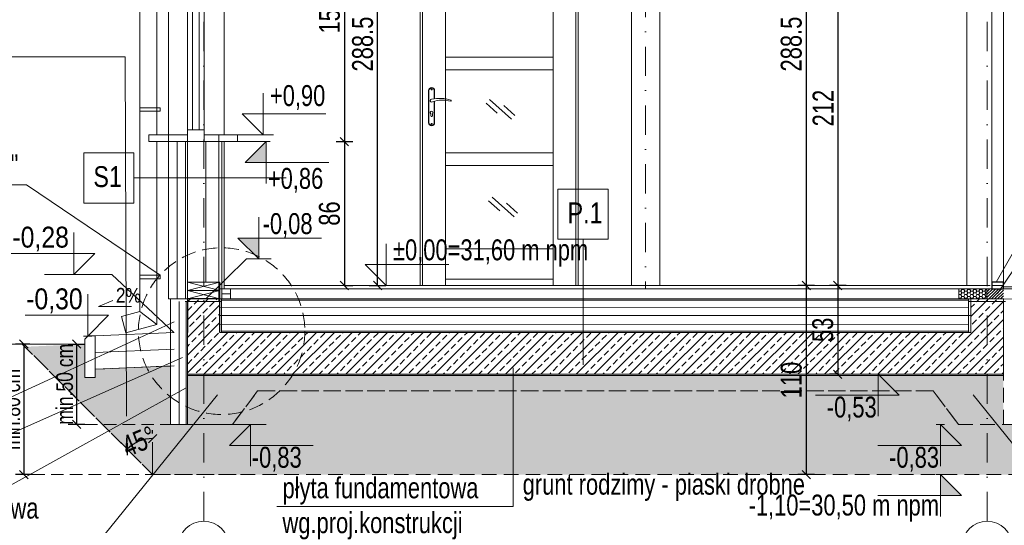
# Model space of a CAD drawing. Header units: inches. Extents: x 53216 to 117387, y -66787 to -22834.
# Tile 249 of 256: x 55949 to 56538, y -26120 to -25818. Entities that reach past the tile are written whole.
import ezdxf
from ezdxf.enums import TextEntityAlignment as Align

# ---------------------------------------------------------------- set-up
doc = ezdxf.new("R2010")
doc.units = ezdxf.units.IN
doc.header["$MEASUREMENT"] = 0
doc.linetypes.add('DASHDOT', pattern=[1, 0.5, -0.25, 0, -0.25])
doc.linetypes.add('HIDDEN', pattern=[0.375, 0.25, -0.125])
doc.layers.get('0').update_dxf_attribs({"lineweight": 0})
doc.layers.get('Defpoints').update_dxf_attribs({"lineweight": 0})
for name, color, linetype, lineweight in [('p-- ocieplenie w.wew.', 53, 'Continuous', 0), ('p-- ocieplenie-w.zew', 77, 'Continuous', 0), ('p-- przekrój-drew', 106, 'Continuous', 20), ('p--drzwi', 125, 'Continuous', 0), ('p--elewacja cienka', 251, 'Continuous', 0), ('p--ilolzacja liniowa', 7, 'Continuous', 0), ('p--koty wyso-konstr', 1, 'Continuous', 9), ('p--koty wysok.', 141, 'Continuous', 0), ('p--opisy konstrukcji', 64, 'Continuous', 0), ('p--osie konstr', 11, 'DASHDOT', 15), ('p--osie konstr.-NR', 1, 'DASHDOT', 15), ('p--przekrój szraf', 9, 'Continuous', 0), ('p--przekrój-cienki', 2, 'Continuous', 5), ('p--przekrój-drew', 3, 'Continuous', 20), ('p--przekrój-okna', 131, 'Continuous', 0), ('p--płyta GK', 2, 'Continuous', 0), ('p--spadki terenu', 141, 'Continuous', 0), ('p--symbole ścian', 61, 'Continuous', 0), ('p--wymiary-1-50', 5, 'Continuous', 0), ('p--zero budynku', 1, 'Continuous', 9)]:
    doc.layers.add(name, color=color, linetype=linetype, lineweight=lineweight)
doc.styles.add('1-50', font='arial.ttf', dxfattribs={"width": 0.75, "height": 12.5})
doc.styles.add('1-50m', font='arial.ttf', dxfattribs={"width": 0.75, "height": 10})
doc.styles.get("Standard").update_dxf_attribs({"font": 'arial.ttf', "width": 0.75})
doc.styles.add('STYL-1', font='arial.ttf', dxfattribs={"width": 0.75})
doc.linetypes.add('BATTING', pattern='A,0.0001,-0.1,[134,ltypeshp.shx,S=0.1,R=0,X=-0.1,Y=0],-0.2,[134,ltypeshp.shx,S=0.1,R=180,X=0.1,Y=0],-0.1', length=0.4001)
doc.linetypes.add('LINIA17', pattern='A,1e-05,[146,RODZLIN.shx,S=0.03819,R=0,X=0,Y=-0.13482],-1.52796', length=1.52797)
doc.linetypes.add('Teren', pattern='A,1e-06,[1,GRUNT.shx,S=0.01,R=0,X=-0.0001,Y=0],-2', length=2.000001)
doc.dimstyles.new('1-50', dxfattribs={"dimtxt": 12.5, "dimasz": 5, "dimexe": 5, "dimexo": 5, "dimgap": 0.09, "dimtad": 0, "dimdsep": 46, "dimtxsty": '1-50', "dimblk": 'OBLIQUE', "dimcen": 0.09, "dimadec": 0, "dimazin": 0, "dimtfac": 1, "dimtdec": 4, "dimtix": 1, "dimtmove": 2, "dimatfit": 3, "dimldrblk": 'OBLIQUE', "dimfxl": 5, "dimfxlon": 1, "dimtvp": 0.7, "dimtolj": 1, "dimtzin": 0, "dimarcsym": 0})

# ---------------------------------------------------------------- blocks, each defined once
blk = doc.blocks.new('kota wykoń')
for p, q in [((0, 25), (0, 0)), ((0, 0), (-12.5, 12.5)), ((-12.5, 12.5), (37.5, 12.5))]:
    blk.add_line(p, q)
at = {"lineweight": 0}
blk.add_line((-2.5, 0), (2.5, 0), dxfattribs=at)
blk = doc.blocks.new('kota wys.-konstr.')
blk.add_hatch(color=256).paths.add_polyline_path([(0, 0), (0, 12.5), (-12.5, 12.5)])
for p, q in [((0, 25), (0, 0)), ((0, 0), (-12.5, 12.5)), ((-12.5, 12.5), (37.5, 12.5))]:
    blk.add_line(p, q)
at = {"lineweight": 0}
blk.add_line((-2.5, 0), (2.5, 0), dxfattribs=at)
blk = doc.blocks.new('_OBLIQUE')
at = {"color": 0, "linetype": 'ByBlock', "lineweight": -2}
for p, q in [((-0.5, -0.5), (0.5, 0.5)), ((0, 0), (0, 0))]:
    blk.add_line(p, q, dxfattribs=at)
blk = doc.blocks.new('*D2149')
at = {"layer": 'Defpoints', "color": 0}
for p in [(56071.19, -25688.59), (56163.02, -25688.59), (56131.65, -25977.09)]:
    blk.add_point(p, dxfattribs=at)
at = {"layer": 'p--wymiary-1-50', "color": 0, "lineweight": -2}
for p, q in [((56158.02, -25688.59), (56168.02, -25688.59)), ((56163.02, -25977.09), (56163.02, -25688.59)), ((56158.02, -25977.09), (56168.02, -25977.09))]:
    blk.add_line(p, q, dxfattribs=at)
at = {"layer": 'p--wymiary-1-50', "color": 0, "lineweight": -2, "xscale": 5, "yscale": 5, "zscale": 5}
for p, rotation in [((56163.02, -25688.59), 90), ((56163.02, -25977.09), 270)]:
    blk.add_blockref('_OBLIQUE', p, dxfattribs=dict(at, rotation=rotation))
at = {"layer": 'p--wymiary-1-50', "color": 0, "linetype": 'Continuous', "ltscale": 8, "insert": (56154.09, -25832.84), "char_height": 12.5, "attachment_point": 5, "rotation": 90, "style": '1-50'}
blk.add_mtext('\\A1;288.5', dxfattribs=at)
blk = doc.blocks.new('*D2150')
at = {"layer": 'Defpoints', "color": 0}
for p in [(56073.37, -25740.09), (56064.7, -25891.09), (56143.18, -25891.09)]:
    blk.add_point(p, dxfattribs=at)
at = {"layer": 'p--wymiary-1-50', "color": 0, "lineweight": -2}
for p, q in [((56138.18, -25740.09), (56148.18, -25740.09)), ((56143.18, -25740.09), (56143.18, -25891.09)), ((56138.18, -25891.09), (56148.18, -25891.09))]:
    blk.add_line(p, q, dxfattribs=at)
at = {"layer": 'p--wymiary-1-50', "color": 0, "lineweight": -2, "xscale": 5, "yscale": 5, "zscale": 5}
for p, rotation in [((56143.18, -25740.09), 90), ((56143.18, -25891.09), 270)]:
    blk.add_blockref('_OBLIQUE', p, dxfattribs=dict(at, rotation=rotation))
at = {"layer": 'p--wymiary-1-50', "color": 0, "linetype": 'Continuous', "ltscale": 8, "insert": (56134.25, -25815.59), "char_height": 12.5, "attachment_point": 5, "rotation": 90, "style": '1-50'}
blk.add_mtext('\\A1;151', dxfattribs=at)
blk = doc.blocks.new('*D2151')
at = {"layer": 'Defpoints', "color": 0}
for p in [(56138.18, -25891.09), (56138.18, -25977.09), (56143.18, -25977.09)]:
    blk.add_point(p, dxfattribs=at)
at = {"layer": 'p--wymiary-1-50', "color": 0, "lineweight": -2}
for p, q in [((56143.18, -25891.09), (56148.18, -25891.09)), ((56143.18, -25891.09), (56143.18, -25977.09)), ((56143.18, -25977.09), (56148.18, -25977.09))]:
    blk.add_line(p, q, dxfattribs=at)
at = {"layer": 'p--wymiary-1-50', "color": 0, "lineweight": -2, "xscale": 5, "yscale": 5, "zscale": 5}
for p, rotation in [((56143.18, -25891.09), 90), ((56143.18, -25977.09), 270)]:
    blk.add_blockref('_OBLIQUE', p, dxfattribs=dict(at, rotation=rotation))
at = {"layer": 'p--wymiary-1-50', "color": 0, "linetype": 'Continuous', "ltscale": 8, "insert": (56134.25, -25934.09), "char_height": 12.5, "attachment_point": 5, "rotation": 90, "style": '1-50'}
blk.add_mtext('\\A1;86', dxfattribs=at)
blk = doc.blocks.new('*D2153')
at = {"layer": 'Defpoints', "color": 0}
for p in [(56038.04, -25959.01), (56548.54, -25959.01), (56548.54, -26205.06)]:
    blk.add_point(p, dxfattribs=at)
at = {"layer": 'p--wymiary-1-50', "color": 0, "lineweight": -2}
for p, q in [((56038.04, -26200.06), (56038.04, -26210.06)), ((56548.54, -26200.06), (56548.54, -26210.06)), ((56038.04, -26205.06), (56548.54, -26205.06))]:
    blk.add_line(p, q, dxfattribs=at)
at = {"layer": 'p--wymiary-1-50', "color": 0, "lineweight": -2, "xscale": 5, "yscale": 5, "zscale": 5, "rotation": 180}
blk.add_blockref('_OBLIQUE', (56038.04, -26205.06), dxfattribs=at)
at = {"layer": 'p--wymiary-1-50', "color": 0, "lineweight": -2, "xscale": 5, "yscale": 5, "zscale": 5}
blk.add_blockref('_OBLIQUE', (56548.54, -26205.06), dxfattribs=at)
at = {"layer": 'p--wymiary-1-50', "color": 0, "linetype": 'Continuous', "ltscale": 8, "insert": (56293.29, -26196.13), "char_height": 12.5, "attachment_point": 5, "style": '1-50'}
blk.add_mtext('\\A1;510.5', dxfattribs=at)
blk = doc.blocks.new('*D2154')
at = {"layer": 'Defpoints', "color": 0}
for p in [(56038.04, -25955.93), (56058.99, -25955.93), (56058.99, -26175.37)]:
    blk.add_point(p, dxfattribs=at)
at = {"layer": 'p--wymiary-1-50', "color": 0, "lineweight": -2}
for p, q in [((56038.04, -26170.37), (56038.04, -26180.37)), ((56058.99, -26170.37), (56058.99, -26180.37)), ((56038.04, -26175.37), (56058.99, -26175.37))]:
    blk.add_line(p, q, dxfattribs=at)
at = {"layer": 'p--wymiary-1-50', "color": 0, "lineweight": -2, "xscale": 5, "yscale": 5, "zscale": 5}
blk.add_blockref('_OBLIQUE', (56038.04, -26175.37), dxfattribs=at)
at = {"layer": 'p--wymiary-1-50', "color": 0, "lineweight": -2, "xscale": 5, "yscale": 5, "zscale": 5, "rotation": 180}
blk.add_blockref('_OBLIQUE', (56058.99, -26175.37), dxfattribs=at)
at = {"layer": 'p--wymiary-1-50', "color": 0, "linetype": 'Continuous', "ltscale": 8, "insert": (56048.51, -26166.44), "char_height": 12.5, "attachment_point": 5, "style": '1-50'}
blk.add_mtext('\\A1;20.95', dxfattribs=at)
blk = doc.blocks.new('*D2155')
at = {"layer": 'Defpoints', "color": 0}
for p in [(56527.59, -25965.44), (56548.54, -25965.44), (56548.54, -26175.37)]:
    blk.add_point(p, dxfattribs=at)
at = {"layer": 'p--wymiary-1-50', "color": 0, "lineweight": -2}
for p, q in [((56527.59, -26170.37), (56527.59, -26180.37)), ((56548.54, -26170.37), (56548.54, -26180.37)), ((56527.59, -26175.37), (56548.54, -26175.37))]:
    blk.add_line(p, q, dxfattribs=at)
at = {"layer": 'p--wymiary-1-50', "color": 0, "lineweight": -2, "xscale": 5, "yscale": 5, "zscale": 5}
blk.add_blockref('_OBLIQUE', (56527.59, -26175.37), dxfattribs=at)
at = {"layer": 'p--wymiary-1-50', "color": 0, "lineweight": -2, "xscale": 5, "yscale": 5, "zscale": 5, "rotation": 180}
blk.add_blockref('_OBLIQUE', (56548.54, -26175.37), dxfattribs=at)
at = {"layer": 'p--wymiary-1-50', "color": 0, "linetype": 'Continuous', "ltscale": 8, "insert": (56538.06, -26166.44), "char_height": 12.5, "attachment_point": 5, "style": '1-50'}
blk.add_mtext('\\A1;20.95', dxfattribs=at)
blk = doc.blocks.new('*D2158')
at = {"layer": 'Defpoints', "color": 0}
for p in [(56517.84, -25765.09), (56438.23, -25977.09), (56517.84, -25977.09)]:
    blk.add_point(p, dxfattribs=at)
at = {"layer": 'p--wymiary-1-50', "color": 0, "lineweight": -2}
for p, q in [((56443.23, -25765.09), (56433.23, -25765.09)), ((56438.23, -25765.09), (56438.23, -25977.09)), ((56443.23, -25977.09), (56433.23, -25977.09))]:
    blk.add_line(p, q, dxfattribs=at)
at = {"layer": 'p--wymiary-1-50', "color": 0, "lineweight": -2, "xscale": 5, "yscale": 5, "zscale": 5}
for p, rotation in [((56438.23, -25765.09), 90), ((56438.23, -25977.09), 270)]:
    blk.add_blockref('_OBLIQUE', p, dxfattribs=dict(at, rotation=rotation))
at = {"layer": 'p--wymiary-1-50', "color": 0, "linetype": 'Continuous', "ltscale": 8, "insert": (56429.45, -25871.09), "char_height": 12.5, "attachment_point": 5, "rotation": 90, "style": '1-50'}
blk.add_mtext('\\A1;212', dxfattribs=at)
blk = doc.blocks.new('*D2160')
at = {"layer": 'Defpoints', "color": 0}
for p in [(56314.84, -25688.59), (56419.42, -25977.09), (56449.83, -25977.09)]:
    blk.add_point(p, dxfattribs=at)
at = {"layer": 'p--wymiary-1-50', "color": 0, "lineweight": -2}
for p, q in [((56414.42, -25688.59), (56424.42, -25688.59)), ((56419.42, -25688.59), (56419.42, -25977.09)), ((56424.42, -25977.09), (56414.42, -25977.09))]:
    blk.add_line(p, q, dxfattribs=at)
at = {"layer": 'p--wymiary-1-50', "color": 0, "lineweight": -2, "xscale": 5, "yscale": 5, "zscale": 5}
for p, rotation in [((56419.42, -25688.59), 90), ((56419.42, -25977.09), 270)]:
    blk.add_blockref('_OBLIQUE', p, dxfattribs=dict(at, rotation=rotation))
at = {"layer": 'p--wymiary-1-50', "color": 0, "linetype": 'Continuous', "ltscale": 8, "insert": (56410.48, -25832.84), "char_height": 12.5, "attachment_point": 5, "rotation": 90, "style": '1-50'}
blk.add_mtext('\\A1;288.5', dxfattribs=at)
blk = doc.blocks.new('*D2162')
at = {"color": 0, "linetype": 'Continuous', "lineweight": -2, "ltscale": 12}
for p, q in [((55955.03, -26012.09), (55946.43, -26012.09)), ((55951.43, -26012.09), (55951.43, -26090.09)), ((55956.43, -26090.09), (55946.43, -26090.09))]:
    blk.add_line(p, q, dxfattribs=at)
at = {"layer": 'Defpoints', "color": 0}
for p in [(55960.03, -26012.09), (55951.43, -26090.09), (56011.28, -26090.09)]:
    blk.add_point(p, dxfattribs=at)
at = {"color": 0, "lineweight": -2, "xscale": 5, "yscale": 5, "zscale": 5}
for p, rotation in [((55951.43, -26012.09), 90), ((55951.43, -26090.09), 270)]:
    blk.add_blockref('_OBLIQUE', p, dxfattribs=dict(at, rotation=rotation))
at = {"color": 0, "linetype": 'Continuous', "ltscale": 8, "insert": (55944.29, -26051.09), "char_height": 10, "attachment_point": 5, "rotation": 90, "style": '1-50m'}
blk.add_mtext('\\A1;min.80 cm', dxfattribs=at)
blk = doc.blocks.new('*D2163')
at = {"color": 0, "linetype": 'Continuous', "lineweight": -2, "ltscale": 12}
for p, q in [((55978, -26012.09), (55988, -26012.09)), ((55983, -26012.09), (55983, -26060.09)), ((55988, -26060.09), (55978, -26060.09))]:
    blk.add_line(p, q, dxfattribs=at)
at = {"layer": 'Defpoints', "color": 0}
for p in [(55950.1, -26012.09), (55983, -26060.09), (56001.35, -26060.09)]:
    blk.add_point(p, dxfattribs=at)
at = {"color": 0, "lineweight": -2, "xscale": 5, "yscale": 5, "zscale": 5}
for p, rotation in [((55983, -26012.09), 90), ((55983, -26060.09), 270)]:
    blk.add_blockref('_OBLIQUE', p, dxfattribs=dict(at, rotation=rotation))
at = {"color": 0, "linetype": 'Continuous', "ltscale": 8, "insert": (55975.86, -26036.09), "char_height": 10, "attachment_point": 5, "rotation": 90, "style": '1-50m'}
blk.add_mtext('\\A1;min.50 cm', dxfattribs=at)
blk = doc.blocks.new('*D2164')
at = {"layer": 'Defpoints', "color": 0}
for p in [(56443.23, -25977.09), (56438.23, -26030.09), (56443.23, -26030.09)]:
    blk.add_point(p, dxfattribs=at)
at = {"layer": 'p--wymiary-1-50', "color": 0, "lineweight": -2}
for p, q in [((56438.23, -25977.09), (56433.23, -25977.09)), ((56438.23, -25977.09), (56438.23, -26030.09)), ((56438.23, -26030.09), (56433.23, -26030.09))]:
    blk.add_line(p, q, dxfattribs=at)
at = {"layer": 'p--wymiary-1-50', "color": 0, "lineweight": -2, "xscale": 5, "yscale": 5, "zscale": 5}
for p, rotation in [((56438.23, -25977.09), 90), ((56438.23, -26030.09), 270)]:
    blk.add_blockref('_OBLIQUE', p, dxfattribs=dict(at, rotation=rotation))
at = {"layer": 'p--wymiary-1-50', "color": 0, "linetype": 'Continuous', "ltscale": 8, "insert": (56429.3, -26003.59), "char_height": 12.5, "attachment_point": 5, "rotation": 90, "style": '1-50'}
blk.add_mtext('\\A1;53', dxfattribs=at)
blk = doc.blocks.new('*D2165')
at = {"layer": 'Defpoints', "color": 0}
for p in [(56424.42, -25977.09), (56419.42, -26090.09), (56510.34, -26090.09)]:
    blk.add_point(p, dxfattribs=at)
at = {"layer": 'p--wymiary-1-50', "color": 0, "lineweight": -2}
for p, q in [((56419.42, -25977.09), (56414.42, -25977.09)), ((56419.42, -25977.09), (56419.42, -26090.09)), ((56424.42, -26090.09), (56414.42, -26090.09))]:
    blk.add_line(p, q, dxfattribs=at)
at = {"layer": 'p--wymiary-1-50', "color": 0, "lineweight": -2, "xscale": 5, "yscale": 5, "zscale": 5}
for p, rotation in [((56419.42, -25977.09), 90), ((56419.42, -26090.09), 270)]:
    blk.add_blockref('_OBLIQUE', p, dxfattribs=dict(at, rotation=rotation))
at = {"layer": 'p--wymiary-1-50', "color": 0, "linetype": 'Continuous', "ltscale": 8, "insert": (56410.48, -26033.59), "char_height": 12.5, "attachment_point": 5, "rotation": 90, "style": '1-50'}
blk.add_mtext('\\A1;110', dxfattribs=at)
blk = doc.blocks.new('*D2167')
at = {"color": 0, "linetype": 'Continuous', "lineweight": -2, "ltscale": 8}
blk.add_line((56028.47, -26065.61), (56028.47, -26063.55), dxfattribs=at)
blk.add_arc((56028.47, -26090.09), 21.54, 90, 135, dxfattribs=at)
at = {"layer": 'Defpoints', "color": 0}
for p in [(55950.47, -26012.09), (56022.89, -26069.28), (56028.47, -26070.61), (56028.47, -26090.09), (56028.47, -26090.09)]:
    blk.add_point(p, dxfattribs=at)
at = {"color": 0, "lineweight": -2, "xscale": 5, "yscale": 5, "zscale": 5}
blk.add_blockref('_OBLIQUE', (56028.47, -26068.55), dxfattribs=at)
at = {"color": 0, "lineweight": -2, "xscale": 5, "yscale": 5, "zscale": 5, "rotation": 225.000000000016}
blk.add_blockref('_OBLIQUE', (56013.23, -26074.86), dxfattribs=at)
at = {"color": 0, "linetype": 'Continuous', "ltscale": 8, "insert": (56020.22, -26070.19), "char_height": 12.5, "attachment_point": 5, "rotation": 22.5, "style": '1-50'}
blk.add_mtext('\\A1;45%%d', dxfattribs=at)

msp = doc.modelspace()

# ---------------------------------------------------------------- hatches: boundary and pattern name
at = {"linetype": 'Continuous', "ltscale": 12, "transparency": 33554687}
h = msp.add_hatch(dxfattribs=at)
h.set_pattern_fill('64-Izolacja termiczna styropianowa', color=256, scale=0.75, angle=180, style=0)
h.set_pattern_definition([(0, (-19677.3797, 12434.5909), (1.7859375, 1.03111125), [1.190625, -2.38125]), (120, (-19677.3797, 12434.5909), (-1.785937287, 1.03111162), [1.190625, -2.38125]), (60, (-19677.3797, 12434.5909), (2.13e-07, 2.06222287), [-2.38125, 1.190625])])
h.paths.add_polyline_path([(56527.34, -25979.093), (56510.565, -25979.093), (56510.565, -25985.093), (56527.34, -25985.093)])
h = msp.add_hatch(dxfattribs=at)
h.set_pattern_fill('ANSI31', color=256, scale=10, style=0)
h.set_pattern_definition([(-135, (-19677.3797, 12434.5909), (0.883883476, -0.883883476), [])])
h.paths.add_polyline_path([(56527.269, -25985.057), (56537.268, -25985.093), (56537.34, -25979.093), (56527.34, -25979.057)])
at = {"linetype": 'Continuous', "lineweight": 5}
h = msp.add_hatch(dxfattribs=at)
h.set_pattern_fill('02-TYNK ZAPRAWA', color=251, scale=10, style=0)
h.set_pattern_definition([(10, (6823.967, -9398.433), (-0.285407, 30.412473), [0, -10]), (12, (6826.967, -9403.433), (-3.302908, 29.968163), [0, -10]), (-3, (6819.967, -9405.433), (6.563226, 29.697206), [0, -15]), (-82, (6820.967, -9403.933), (41.559146, -8.29683), [0, -5]), (23, (6819.967, -9404.933), (6.688163, 35.429768), [0, -8]), (58, (6817.967, -9407.433), (37.630472, -5.826453), [0, -6]), (79, (6817.967, -9401.433), (-36.947797, 14.31294), [0, -9]), (40, (6823.967, -9398.433), (-28.30916, 41.51616), [0, -10]), (92, (6826.967, -9403.433), (-40.080332, 1.602193), [0, -10]), (-43, (6819.97, -9405.43), (51.39665, 47.78477), [0, -15]), (-12, (6820.967, -9403.933), (19.931417, 26.433664), [0, -5]), (63, (6819.967, -9404.933), (-16.75938, 30.985855), [0, -9]), (6, (6817.9667, -9407.433), (15.492735, -3.9019435), [0, -6]), (138, (6817.967, -9401.433), (-37.989413, -31.73018), [0, -43]), (82, (6823.967, -9398.433), (-29.012177, 9.126533), [1, -10]), (-12, (6826.967, -9403.433), (9.171794, 28.720693), [1, -10]), (37, (6819.967, -9405.433), (-14.061273, 26.96814), [1, -15]), (-102, (6820.967, -9403.933), (36.21514, -22.010534), [1, -5]), (103, (6819.967, -9404.933), (-33.730123, 12.73887), [1, -8]), (-19, (6817.967, -9407.433), (2.787893, -37.976672), [1, -6]), (9, (6817.967, -9401.433), (0.812874, 39.614887), [1, -9]), (-92, (6823.967, -9398.433), (49.795044, -6.74193), [1, -10]), (-62, (6826.967, -9403.433), (36.726318, 16.13002), [1, -10]), (143, (6819.97, -9405.43), (-46.12023, -52.89541), [1, -15]), (112, (6820.967, -9403.933), (-33.060008, 1.742376), [1, -5]), (-53, (6819.967, -9404.933), (35.19673, 1.479925), [1, -9]), (126, (6817.9667, -9407.433), (-4.3671853, 15.3680738), [1, -6]), (38, (6817.967, -9401.433), (-24.651337, 42.922157), [1, -43]), (82, (6824.067, -9398.433), (-29.012177, 9.126533), [1, -10]), (-12, (6827.067, -9403.433), (9.171794, 28.720693), [1, -10]), (37, (6820.067, -9405.433), (-14.061273, 26.96814), [1, -15]), (-102, (6821.067, -9403.933), (36.21514, -22.010534), [1, -5]), (103, (6820.067, -9404.933), (-33.730123, 12.73887), [1, -8]), (-19, (6817.867, -9407.433), (2.787893, -37.976672), [1, -6]), (9, (6817.867, -9401.433), (0.812874, 39.614887), [1, -9]), (-92, (6824.067, -9398.433), (49.795044, -6.74193), [1, -10]), (-62, (6827.067, -9403.433), (36.726318, 16.13002), [1, -10]), (143, (6820.07, -9405.43), (-46.12023, -52.89541), [1, -15]), (112, (6821.067, -9403.933), (-33.060008, 1.742376), [1, -5]), (-53, (6820.067, -9404.933), (35.19673, 1.479925), [1, -9]), (126, (6817.8667, -9407.433), (-4.3671853, 15.3680738), [1, -6]), (38, (6817.867, -9401.433), (-24.651337, 42.922157), [1, -43])])
h.paths.add_polyline_path([(55950.465, -26012.093), (56028.465, -26090.093), (56558.114, -26090.093), (56653.942, -25994.265), (56602.975, -25993.699), (56596.689, -25993.629), (56592.968, -25993.588), (56589.922, -25993.554), (56545.696, -25993.062), (56545.34, -26060.093), (56510.44, -26060.093), (56495.44, -26040.093), (56091.24, -26040.093), (56076.24, -26060.093), (56039.24, -26060.093), (56039.24, -26025.214), (55993.99, -26027.093), (55993.99, -26032.093), (55987.99, -26032.093), (55987.99, -26012.093), (55951.433, -26013.726)])
at = {"layer": 'p--przekrój szraf'}
h = msp.add_hatch(dxfattribs=at)
h.set_pattern_fill('ANSI33', color=256, scale=30, style=0)
h.set_pattern_definition([(45, (1e-11, -8808.196), (-5.3033009, 5.3033009), []), (45, (5.303, -8808.196), (-5.3033009, 5.3033009), [3.75, -1.875])])
h.paths.add_polyline_path([(56068.74, -26005.093), (56068.74, -25985.093), (56049.24, -25985.093), (56049.24, -26030.093), (56537.34, -26030.093), (56537.34, -25985.093), (56517.84, -25985.093), (56517.84, -26005.093)])
at = {"layer": 'p--przekrój szraf', "linetype": 'Continuous', "lineweight": 5}
h = msp.add_hatch(dxfattribs=at)
h.set_pattern_fill('03-BETON', color=256, scale=10, style=0)
h.set_pattern_definition([(135, (1e-11, -8808.196), (-5.30330086, -1.76776695), [1.5, -2, 1.5])])
h.paths.add_polyline_path([(56049.24, -26030.093), (56049.24, -26060.093), (56076.24, -26060.093), (56091.24, -26040.093), (56495.34, -26040.093), (56510.34, -26060.093), (56537.34, -26060.093), (56537.34, -26030.944)])

# ---------------------------------------------------------------- linework, layer by layer
at = {"linetype": 'Continuous', "lineweight": 5}
msp.add_line((56049.24, -26030.093), (56127.845, -26030.093), dxfattribs=at)
at = {"linetype": 'HIDDEN', "ltscale": 30}
for p, q in [((55988.003, -26060.093), (56039.24, -26060.093)), ((55956.433, -26090.093), (56039.24, -26090.093))]:
    msp.add_line(p, q, dxfattribs=at)
at = {"linetype": 'Continuous', "ltscale": 8}
msp.add_line((56028.465, -26090.093), (56028.465, -26070.61), dxfattribs=at)
at = {"linetype": 'Continuous', "ltscale": 12}
msp.add_lwpolyline([(55877.529, -25916.88), (55952.978, -25916.88), (56032.89, -25971.008)], dxfattribs=at)
for points in [[(56069.94, -25979.093), (56074.94, -25979.093), (56074.94, -25985.093), (56069.94, -25985.093)], [(56527.34, -25979.093), (56510.565, -25979.093), (56510.565, -25985.093), (56527.34, -25985.093)]]:
    msp.add_lwpolyline(points, close=True, dxfattribs=at)
at = {"linetype": 'HIDDEN', "lineweight": 0, "ltscale": 35}
msp.add_circle((56069.74, -26004.349), 49.788, dxfattribs=at)
at = {"layer": 'p-- ocieplenie w.wew.', "linetype": 'BATTING', "lineweight": 0, "ltscale": 20}
msp.add_line((56060.24, -25975.093), (56060.24, -25891.093), dxfattribs=at)
at = {"layer": 'p-- ocieplenie-w.zew', "linetype": 'BATTING', "ltscale": 10}
msp.add_line((56043.04, -25891.093), (56043.04, -25985.093), dxfattribs=at)
at = {"layer": 'p-- przekrój-drew', "ltscale": 35}
for p, q in [((56038.04, -25891.093), (56038.04, -25985.093)), ((56048.04, -25891.093), (56048.04, -25985.093)), ((56049.24, -26030.093), (56049.24, -25891.093)), ((56068.74, -25975.093), (56049.24, -25980.093)), ((56049.24, -25975.093), (56068.74, -25980.093)), ((56068.74, -25980.093), (56049.24, -25985.093)), ((56049.24, -25980.093), (56068.74, -25985.093)), ((56548.54, -25979.093), (56537.34, -25979.093)), ((56049.24, -25985.093), (56037.99, -25985.093)), ((56049.24, -26060.093), (56049.24, -25985.093)), ((56068.74, -25985.093), (56516.84, -25985.093)), ((56068.74, -26005.093), (56517.84, -26005.093)), ((56049.24, -26030.093), (56537.34, -26030.093)), ((56049.24, -26030.093), (56517.34, -26030.093))]:
    msp.add_line(p, q, dxfattribs=at)
at = {"layer": 'p-- przekrój-drew', "color": 7, "linetype": 'BATTING', "lineweight": 0, "ltscale": 10}
for p, q in [((56044.24, -25986.646), (56044.24, -26060.093)), ((56068.74, -25990.032), (56516.59, -25990.379)), ((56068.74, -26000.093), (56516.59, -26000.44))]:
    msp.add_line(p, q, dxfattribs=at)
at = {"layer": 'p-- przekrój-drew', "lineweight": 30, "ltscale": 35}
for p, q in [((56068.74, -25985.093), (56049.24, -25985.093)), ((56049.24, -25985.093), (56049.24, -26005.093)), ((56068.74, -26005.093), (56068.74, -25985.093))]:
    msp.add_line(p, q, dxfattribs=at)
at = {"layer": 'p-- przekrój-drew', "ltscale": 35}
for points in [[(56049.24, -25980.093), (56068.74, -25980.093), (56068.74, -25975.093), (56049.24, -25975.093)], [(56049.24, -25985.093), (56068.74, -25985.093), (56068.74, -25980.093), (56049.24, -25980.093)]]:
    msp.add_lwpolyline(points, close=True, dxfattribs=at)
at = {"layer": 'p-- przekrój-drew', "linetype": 'Continuous', "lineweight": 0, "ltscale": 5, "const_width": 0.5}
msp.add_lwpolyline([(56068.74, -26005.093), (56068.74, -25985.093), (56049.24, -25985.093), (56049.24, -26030.093), (56537.34, -26030.093), (56537.34, -25985.093), (56517.84, -25985.093), (56517.84, -26005.093)], close=True, dxfattribs=at)
at = {"layer": 'p--drzwi'}
msp.add_lwpolyline([(56530.34, -25770.093), (56537.34, -25770.093), (56537.34, -25977.093), (56530.34, -25977.093)], close=True, dxfattribs=at)
at = {"layer": 'p--drzwi', "lineweight": 30}
msp.add_lwpolyline([(56530.34, -25979.093), (56537.34, -25979.093), (56537.34, -25975.096), (56530.34, -25975.096)], close=True, dxfattribs=at)
at = {"layer": 'p--elewacja cienka', "lineweight": 5}
for p, q in [((56038.04, -25743.093), (56038.04, -25891.093)), ((56071.19, -25887.093), (56071.19, -25741.343)), ((56030.89, -25887.093), (56030.89, -25749.626)), ((56020.89, -25992.714), (56020.89, -25756.386)), ((56314.84, -25767.093), (56314.84, -25977.093)), ((56331.74, -25767.093), (56331.74, -25977.093)), ((56515.39, -25766.343), (56515.39, -25977.093)), ((56193.54, -25860.643), (56193.54, -25879.843)), ((56193.74, -25879.843), (56193.74, -25860.643)), ((56196.94, -25860.643), (56196.94, -25865.528)), ((56197.14, -25860.643), (56197.14, -25865.498)), ((56196.94, -25866.99), (56196.94, -25879.843)), ((56197.14, -25866.932), (56197.14, -25879.843)), ((56227.907, -25868.238), (56234.504, -25874.116)), ((56229.903, -25865.998), (56243.097, -25877.754)), ((56238.496, -25869.636), (56245.093, -25875.514)), ((56194.84, -25875.693), (56194.84, -25874.431)), ((56195.84, -25875.693), (56195.84, -25874.431)), ((56030.89, -26000.387), (56030.89, -25891.093)), ((56229.442, -25926.583), (56236.04, -25932.46)), ((56231.438, -25924.343), (56244.633, -25936.098)), ((56240.031, -25927.98), (56246.628, -25933.858)), ((56020.89, -25992.714), (56009.919, -25995.654)), ((56020.89, -25992.714), (56030.89, -26000.387)), ((56009.919, -25995.654), (56012.508, -26005.313)), ((56030.89, -26000.387), (56012.508, -26005.313))]:
    msp.add_line(p, q, dxfattribs=at)
for points in [[(56203.54, -25977.093), (56203.54, -25774.093), (56188.54, -25774.093), (56188.54, -25977.093)], [(56267.94, -25977.093), (56267.94, -25774.093), (56282.94, -25774.093), (56282.94, -25977.093)], [(56267.94, -25840.743), (56203.54, -25840.743), (56203.54, -25848.243), (56267.94, -25848.243)], [(56020.89, -25871.008), (56032.89, -25871.008), (56032.89, -25873.008), (56020.89, -25873.008)], [(56267.94, -25897.893), (56203.54, -25897.893), (56203.54, -25905.393), (56267.94, -25905.393)], [(56267.94, -25955.093), (56203.54, -25955.093), (56203.54, -25977.093), (56267.94, -25977.093)], [(56020.89, -25971.008), (56032.89, -25971.008), (56032.89, -25973.008), (56020.89, -25973.008)], [(56267.94, -25977.093), (56203.54, -25977.093), (56203.54, -25973.315), (56267.94, -25973.315)]]:
    msp.add_lwpolyline(points, close=True, dxfattribs=at)
for points in [[(56189.84, -25977.093), (56189.84, -25775.393), (56203.54, -25775.393)], [(56281.64, -25977.093), (56281.64, -25775.393), (56267.94, -25775.393)]]:
    msp.add_lwpolyline(points, dxfattribs=at)
for centre in [(56195.34, -25859.943), (56195.34, -25880.543)]:
    msp.add_circle(centre, 0.3, dxfattribs=at)
for centre, radius, start, end in [((56195.34, -25860.643), 1.8, 0, 180), ((56195.34, -25860.643), 1.6, 0, 180), ((56195.34, -25866.693), 0.85, 90, 311.711047), ((56200.14, -25885.984), 20.704, 71.118827, 103.40488), ((56201.884, -25883.87), 17.59, 73.635012, 109.869766), ((56206.698, -25866.693), 0.332, 295.217939, 64.782061), ((56195.34, -25873.743), 0.85, 306.031879, 233.968121), ((56195.34, -25875.693), 0.5, 180, 0), ((56195.34, -25879.843), 1.8, 180, 0), ((56195.34, -25879.843), 1.6, 180, 0)]:
    msp.add_arc(centre, radius, start, end, dxfattribs=at)
at = {"layer": 'p--ilolzacja liniowa', "linetype": 'LINIA17', "lineweight": 0, "ltscale": 5}
for p, q in [((56068.133, -25986.646), (56068.133, -25887.093)), ((56048.463, -25986.646), (56048.463, -26060.093)), ((56069.74, -25985.093), (56069.74, -26005.093)), ((56069.74, -25985.91), (56516.84, -25985.91)), ((56516.378, -25985.093), (56516.378, -26005.093)), ((56069.74, -26004.349), (56516.84, -26004.349)), ((56049.24, -26030.944), (56537.34, -26030.944))]:
    msp.add_line(p, q, dxfattribs=at)
for points in [[(56069.74, -25986.646), (56047.99, -25986.646)], [(56516.84, -25986.646), (56538.59, -25986.646)]]:
    msp.add_lwpolyline(points, dxfattribs=at)
at = {"layer": 'p--koty wyso-konstr'}
for p in [(56032.89, -25891.093), (56049.24, -25891.093)]:
    msp.add_line(p, (56096.508, -25891.093), dxfattribs=at)
at = {"layer": 'p--koty wyso-konstr', "linetype": 'Continuous', "lineweight": 5}
msp.add_line((56076.24, -26060.093), (56096.381, -26060.093), dxfattribs=at)
msp.add_lwpolyline([(56060.24, -25985.093), (56084.55, -25961.248), (56099.294, -25961.248)], dxfattribs=at)
at = {"layer": 'p--koty wysok.'}
msp.add_line((56060.24, -25887.093), (56100.693, -25887.093), dxfattribs=at)
at = {"layer": 'p--koty wysok.', "linetype": 'Continuous', "lineweight": 5}
for p, q in [((56004.067, -25970.472), (55963.717, -25970.472)), ((56041.115, -26005.093), (56004.067, -25970.472))]:
    msp.add_line(p, q, dxfattribs=at)
at = {"layer": 'p--opisy konstrukcji'}
for points in [[(55678.04, -25840.514), (56012.069, -25840.514), (56012.918, -26055.132)], [(56725.303, -25851.828), (56603.547, -25851.828), (56532.903, -25975.096)], [(56729.418, -25872.465), (56607.662, -25872.465), (56533.84, -25981.822)], [(55818.277, -26056.088), (55916.641, -26056.088), (56041.24, -25998.733)], [(55818.277, -26077.449), (55916.641, -26077.449), (56046.24, -26020.093)], [(56102.657, -26109.121), (56244.024, -26109.121), (56244.024, -26026.205)], [(55820.24, -26101.627), (55934.063, -26101.627), (56048.463, -26038.19)], [(55815.67, -26141.004), (55987.556, -26141.004), (56067.327, -26042.372)], [(56770.909, -26141.004), (56599.023, -26141.004), (56519.253, -26042.372)]]:
    msp.add_lwpolyline(points, dxfattribs=at)
at = {"layer": 'p--osie konstr', "linetype": 'DASHDOT', "ltscale": 35}
for p, q in [((56058.99, -26117.892), (56058.99, -25575.423)), ((56527.59, -26117.892), (56527.59, -25575.423)), ((56323.29, -25658.893), (56323.29, -25979.093))]:
    msp.add_line(p, q, dxfattribs=at)
at = {"layer": 'p--osie konstr.-NR', "linetype": 'Continuous', "ltscale": 35}
for centre in [(56058.99, -26132.892), (56527.59, -26132.892)]:
    msp.add_circle(centre, 15, dxfattribs=at)
at = {"layer": 'p--przekrój szraf', "linetype": 'HIDDEN', "ltscale": 35}
for points in [[(56039.24, -26060.093), (56039.24, -26025.214), (55993.99, -26027.093), (55993.99, -26032.093), (55987.99, -26032.093), (55987.99, -26012.093), (55950.465, -26012.093), (56028.465, -26090.093), (56558.114, -26090.093), (56653.942, -25994.265), (56545.696, -25993.062), (56545.34, -26060.093), (56510.44, -26060.093), (56495.44, -26040.093), (56091.24, -26040.093), (56076.24, -26060.093)], [(56049.24, -26030.093), (56049.24, -26060.093), (56076.24, -26060.093), (56091.24, -26040.093), (56495.34, -26040.093), (56510.34, -26060.093), (56537.34, -26060.093), (56537.34, -26030.093)]]:
    msp.add_lwpolyline(points, close=True, dxfattribs=at)
msp.add_lwpolyline([(56078.465, -26090.093), (56028.465, -26090.093), (55950.465, -26012.093)], dxfattribs=at)
at = {"layer": 'p--przekrój-cienki', "linetype": 'Continuous', "ltscale": 35}
for p, q in [((56068.74, -25979.093), (56537.34, -25979.093)), ((56071.19, -25977.093), (56529.34, -25977.093)), ((56039.24, -25985.093), (56039.24, -26060.093)), ((56068.74, -25995.093), (56517.84, -25995.093)), ((56041.24, -26005.093), (55993.99, -26007.093)), ((56041.308, -26015.092), (55994.058, -26017.092)), ((56041.24, -26025.093), (55993.99, -26027.093)), ((56039.24, -26060.093), (56049.24, -26060.093))]:
    msp.add_line(p, q, dxfattribs=at)
at = {"layer": 'p--przekrój-cienki', "linetype": 'Teren', "ltscale": 25}
msp.add_line((55829.607, -26012.093), (55987.99, -26012.093), dxfattribs=at)
at = {"layer": 'p--przekrój-cienki', "linetype": 'Continuous', "ltscale": 35}
for points in [[(56544.552, -25979.093), (56537.34, -25979.093), (56537.34, -25977.843), (56544.552, -25977.843)], [(55987.99, -26032.093), (55993.99, -26032.093), (55993.99, -26007.093), (55989.99, -26007.093), (55987.99, -26009.093)]]:
    msp.add_lwpolyline(points, close=True, dxfattribs=at)
for points in [[(56537.34, -25984.969), (56728.473, -25987.093)], [(56537.34, -26060.093), (56545.34, -26060.093)]]:
    msp.add_lwpolyline(points, dxfattribs=at)
at = {"layer": 'p--przekrój-drew', "color": 7, "linetype": 'BATTING', "lineweight": 0, "ltscale": 6}
msp.add_line((56074.94, -25982.093), (56069.94, -25982.093), dxfattribs=at)
at = {"layer": 'p--przekrój-okna', "linetype": 'Continuous', "lineweight": 5}
for points in [[(56049.24, -25740.093), (56059.24, -25740.093), (56059.24, -25891.093), (56049.24, -25891.093)], [(56052.24, -25748.093), (56056.24, -25748.093), (56056.24, -25884.093), (56052.24, -25884.093)], [(56049.24, -25891.093), (56026.24, -25891.093), (56026.24, -25887.093), (56049.24, -25887.093)], [(56049.24, -25891.093), (56059.24, -25891.093), (56059.24, -25884.093), (56049.24, -25884.093)], [(56059.24, -25891.093), (56079.24, -25891.093), (56079.24, -25887.093), (56059.24, -25887.093)]]:
    msp.add_lwpolyline(points, close=True, dxfattribs=at)
at = {"layer": 'p--płyta GK', "ltscale": 35}
for p, q in [((56069.94, -25891.093), (56069.94, -25985.093)), ((56071.19, -25891.093), (56071.19, -25979.093))]:
    msp.add_line(p, q, dxfattribs=at)
at = {"layer": 'p--spadki terenu', "linetype": 'Continuous', "lineweight": 5}
msp.add_lwpolyline([(56015.756, -25989.563), (55996.139, -25989.563), (56004.752, -25986.095)], dxfattribs=at)
at = {"layer": 'p--symbole ścian', "lineweight": 9}
for p, q in [((56017.242, -25912.793), (56108.414, -25912.793)), ((56285.906, -25949.484), (56285.906, -26024.484))]:
    msp.add_line(p, q, dxfattribs=at)
for points in [[(55987.242, -25927.793), (56017.242, -25927.793), (56017.242, -25897.793), (55987.242, -25897.793)], [(56270.906, -25949.484), (56300.906, -25949.484), (56300.906, -25919.484), (56270.906, -25919.484)]]:
    msp.add_lwpolyline(points, close=True, dxfattribs=at)

# ---------------------------------------------------------------- block references
at = {"layer": 'p--koty wyso-konstr', "linetype": 'Continuous', "lineweight": 5, "xscale": -1, "rotation": 180}
for p in [(56096.338, -25891.093), (56086.914, -26060.093)]:
    msp.add_blockref('kota wys.-konstr.', p, dxfattribs=at)
at = {"layer": 'p--koty wyso-konstr', "linetype": 'Continuous', "lineweight": 5}
msp.add_blockref('kota wys.-konstr.', (56091.922, -25961.248), dxfattribs=at)
at = {"layer": 'p--koty wyso-konstr', "linetype": 'Continuous', "lineweight": 5, "rotation": 180}
for p in [(56462.394, -26030.093), (56499.666, -26060.093), (56499.666, -26090.093)]:
    msp.add_blockref('kota wys.-konstr.', p, dxfattribs=at)
at = {"layer": 'p--koty wysok.'}
msp.add_blockref('kota wykoń', (56094.509, -25887.093), dxfattribs=at)
at = {"layer": 'p--koty wysok.', "xscale": -1}
for p in [(55981.392, -25970.472), (55989.631, -26007.343)]:
    msp.add_blockref('kota wykoń', p, dxfattribs=at)
at = {"layer": 'p--zero budynku', "zscale": 1.2}
msp.add_blockref('kota wykoń', (56168.115, -25977.093), dxfattribs=at)

# ---------------------------------------------------------------- texts
at = {"color": 7, "lineweight": 0, "insert": (55911.812, -25906.879), "char_height": 14.28, "width": 272.41711, "attachment_point": 5, "style": '1-50'}
msp.add_mtext('{\\H0.8754x;szczegół "A"}', dxfattribs=at)
at = {"layer": 'p--koty wyso-konstr', "char_height": 12.5, "width": 207.41597, "style": '1-50'}
for s, insert, attachment_point in [('+0,86', (56097.359, -25921.678), 7), ('-0,08', (56094.255, -25933.85), 1), ('-0,53', (56461.538, -26058.287), 9), ('-0,83', (56087.77, -26088.287), 7), ('-0,83', (56498.809, -26088.287), 9), ('-1,10=30,50 m npm', (56498.809, -26118.287), 9)]:
    msp.add_mtext(s, dxfattribs=dict(at, insert=insert, attachment_point=attachment_point))
at = {"layer": 'p--koty wysok.', "char_height": 12.5, "style": '1-50'}
for s, insert, width, attachment_point in [('+0,90', (56098.605, -25857.351), 155.56197, 1), ('{\\W0.85;-0,28}', (55978.39, -25941.943), 207.41597, 3), ('{\\W0.85;-0,30}', (55986.629, -25978.813), 207.41597, 3)]:
    msp.add_mtext(s, dxfattribs=dict(at, insert=insert, width=width, attachment_point=attachment_point))
at = {"layer": 'p--opisy konstrukcji', "char_height": 12.5, "attachment_point": 1, "style": 'STYL-1'}
for s, insert, width in [('opaska wokół budynku szer.50 cm\\Pżwir  10-30 mm  - gr 10 cm\\Pgeotkanina separacyjna\\Ppodsypka piaskowa - gr.10 cm\\Pgrunt rodzimy', (55681.519, -25823.115), 320.25417), ('obezeże betonowe\\P6x25 cm', (55809.577, -25938.336), 177.1707), ('tynk mozaikowy', (55820.704, -26039.726), 145.63725), ('2 x masa bitumiczno-kauczukowa', (55821.185, -26083.007), 147.01974), ('grunt rodzimy - piaski drobne', (56249.791, -26089.541), 266.90595), ('płyta fundamentowa \\Pwg.proj.konstrukcji', (56106.135, -26091.722), 177.1707)]:
    msp.add_mtext(s, dxfattribs=dict(at, insert=insert, width=width))
at = {"layer": 'p--spadki terenu', "insert": (56021.497, -25978.546), "char_height": 8.75, "width": 145.19118, "attachment_point": 3, "style": '1-50'}
msp.add_mtext('{\\W0.85;2%}', dxfattribs=at)
at = {"layer": 'p--symbole ścian', "lineweight": 9, "width": 0.8}
for s, p in [('S1', (56001.552, -25905.782)), ('P.1', (56287.101, -25927.473))]:
    msp.add_text(s, height=12.5, dxfattribs=at).set_placement(p, align=Align.TOP_CENTER)
at = {"layer": 'p--zero budynku', "insert": (56172.22, -25949.528), "char_height": 12.5, "width": 207.41597, "attachment_point": 1, "style": '1-50'}
msp.add_mtext('±0,00=31,60 m npm', dxfattribs=at)

# ---------------------------------------------------------------- dimensions: what is measured, and where the dimension line sits
at = {"linetype": 'Continuous', "ltscale": 12}
for base, p1, p2, text, picture, middle in [((55951.433, -26090.093), (55960.033, -26012.093), (56011.283, -26090.093), 'min.80 cm', '*D2162', (55944.286, -26051.093)), ((55983.003, -26060.093), (55950.098, -26012.093), (56001.348, -26060.093), 'min.50 cm', '*D2163', (55975.856, -26036.093))]:
    dim = msp.add_linear_dim(base=base, p1=p1, p2=p2, angle=90, text=text, dimstyle='1-50', override={"dimtxt": 10, "dimtxsty": '1-50m'}, dxfattribs=at)
    dim.commit()
    dim.dimension.update_dxf_attribs({"geometry": picture, "text_midpoint": middle})
at = {"linetype": 'Continuous', "ltscale": 8}
dim = msp.add_angular_dim_2l(base=(56022.889, -26069.284), line1=((55950.465, -26012.093), (56028.465, -26090.093)), line2=((56028.465, -26090.093), (56028.465, -26070.61)), dimstyle='1-50', dxfattribs=at)
dim.commit()
dim.dimension.update_dxf_attribs({"geometry": '*D2167', "text_midpoint": (56020.221, -26070.189)})
at = {"layer": 'p--wymiary-1-50'}
for base, p1, p2, picture, middle in [((56163.021, -25688.593), (56131.649, -25977.093), (56071.19, -25688.593), '*D2149', (56154.087, -25832.843)), ((56419.415, -25977.093), (56314.84, -25688.593), (56449.827, -25977.093), '*D2160', (56410.481, -25832.843)), ((56143.184, -25891.093), (56073.374, -25740.093), (56064.699, -25891.093), '*D2150', (56134.25, -25815.593)), ((56143.184, -25977.093), (56138.184, -25891.093), (56138.184, -25977.093), '*D2151', (56134.25, -25934.093)), ((56438.231, -26030.093), (56443.231, -25977.093), (56443.231, -26030.093), '*D2164', (56429.298, -26003.593))]:
    dim = msp.add_linear_dim(base=base, p1=p1, p2=p2, angle=90, dimstyle='1-50', override={"dimtxt": 12.5}, dxfattribs=at)
    dim.commit()
    dim.dimension.update_dxf_attribs({"geometry": picture, "text_midpoint": middle})
dim = msp.add_linear_dim(base=(56438.231, -25977.093), p1=(56517.84, -25765.093), p2=(56517.84, -25977.093), angle=90, dimstyle='1-50', dxfattribs=at)
dim.commit()
dim.dimension.update_dxf_attribs({"geometry": '*D2158', "text_midpoint": (56429.446, -25871.093)})
for base, p1, p2, picture, middle in [((56058.99, -26175.372), (56038.04, -25955.926), (56058.99, -25955.926), '*D2154', (56048.515, -26166.438)), ((56548.54, -26205.06), (56038.04, -25959.011), (56548.54, -25959.011), '*D2153', (56293.29, -26196.126)), ((56548.54, -26175.372), (56527.59, -25965.441), (56548.54, -25965.441), '*D2155', (56538.065, -26166.438))]:
    dim = msp.add_linear_dim(base=base, p1=p1, p2=p2, dimstyle='1-50', override={"dimtxt": 12.5}, dxfattribs=at)
    dim.commit()
    dim.dimension.update_dxf_attribs({"geometry": picture, "text_midpoint": middle})
dim = msp.add_linear_dim(base=(56419.415, -26090.093), p1=(56424.415, -25977.093), p2=(56510.34, -26090.093), angle=90, text='110', dimstyle='1-50', override={"dimtxt": 12.5}, dxfattribs=at)
dim.commit()
dim.dimension.update_dxf_attribs({"geometry": '*D2165', "text_midpoint": (56410.481, -26033.593)})

doc.saveas('drawing.dxf')
